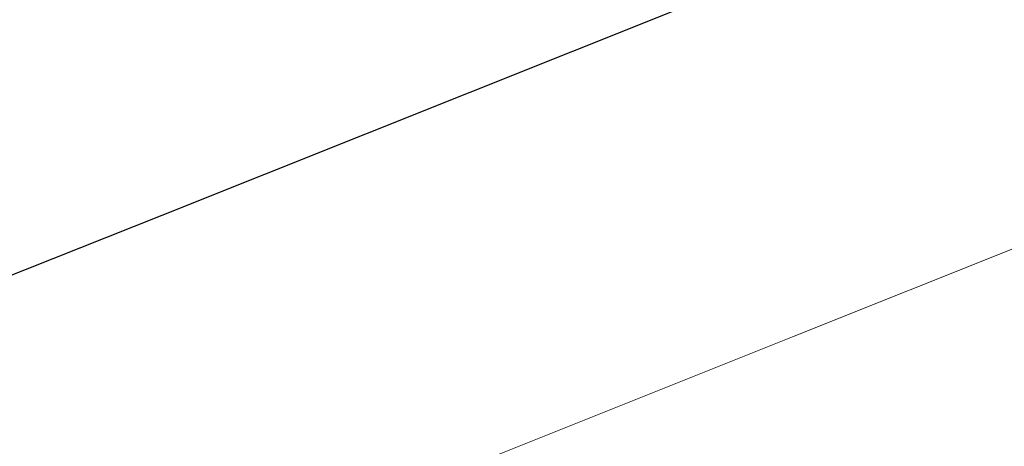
# Model space of a CAD drawing. Extents: x 1620613 to 1693141, y 557269 to 607790.
# Tile 78 of 256: x 1620782.1 to 1620784.97, y 607295.45 to 607296.69. Entities that reach past the tile are written whole.
import ezdxf

# ---------------------------------------------------------------- set-up
doc = ezdxf.new("R2010")
doc.units = 0
doc.header["$LTSCALE"] = 10
doc.header["$MEASUREMENT"] = 0
doc.linetypes.add('DGN Style 2', pattern=[7.346996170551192, 4.408197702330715, -2.938798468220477])
doc.linetypes.add('DGN Style 3', pattern=[10.28579463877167, 7.346996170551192, -2.938798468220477])
for name, color, linetype, lineweight in [('DT_X_Contour_Major', 132, 'DGN Style 3', 30), ('DT_X_Contour_Minor', 136, 'DGN Style 3', 0), ('SV_X_Top_of_Bank', 97, 'DGN Style 2', 0)]:
    doc.layers.add(name, color=color, linetype=linetype, lineweight=lineweight)

# ---------------------------------------------------------------- blocks, each defined once
blk = doc.blocks.new('*U1004')
at = {"layer": 'DT_X_Contour_Major', "elevation": 1.400041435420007, "flags": 128}
blk.add_lwpolyline([(-21.93976150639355, 52.43080084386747), (-24.55939365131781, 50.56623233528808), (-25.07324931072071, 50.20075540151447), (-25.49211679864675, 49.90342538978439), (-25.81599611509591, 49.67424229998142), (-26.04488725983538, 49.51320613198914), (-26.5286127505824, 49.17463891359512), (-26.86069815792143, 48.89643813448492), (-27.49416026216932, 48.31576121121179), (-28.42899906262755, 47.43260814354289), (-29.66521455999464, 46.24697893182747), (-33.36362481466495, 42.68199950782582), (-34.63789799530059, 41.43113654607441), (-35.6869098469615, 40.35228222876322), (-36.51066036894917, 39.44543655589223), (-37.10914956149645, 38.71059952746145), (-39.37648935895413, 35.68271356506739), (-39.14461140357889, 34.72440318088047), (-39.11748551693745, 34.53703988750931), (-39.13548412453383, 34.38565445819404), (-39.19860722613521, 34.270246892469), (-39.30685482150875, 34.19081719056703), (-39.65568106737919, 34.02697513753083), (-39.80547600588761, 33.95399467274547), (-39.99324113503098, 33.85793481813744), (-40.21897645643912, 33.73879557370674), (-40.48268196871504, 33.59657693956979), (-41.23652359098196, 33.18655472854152), (-41.48677899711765, 33.04911515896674), (-41.67216399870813, 32.94431310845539), (-41.79267859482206, 32.87214857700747), (-41.8483227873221, 32.83262156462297), (-41.91021342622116, 32.77073289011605), (-41.93535763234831, 32.74787348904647), (-41.9643722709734, 32.72571179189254), (-41.99725734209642, 32.704247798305), (-42.03401284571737, 32.68348150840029), (-42.13718809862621, 32.62903500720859), (-42.17056614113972, 32.6109156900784), (-42.19331882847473, 32.59739261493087), (-42.20544616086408, 32.58846578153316), (-42.20694813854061, 32.58413519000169), (-42.19678627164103, 32.57871526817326), (-42.24759114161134, 32.55830200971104), (-42.40762715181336, 32.50112717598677), (-42.67689430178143, 32.40719076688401), (-43.05539259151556, 32.27649278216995), (-44.2103628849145, 31.87894938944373), (-44.59880446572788, 31.7446870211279), (-44.89790148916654, 31.64005746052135), (-45.107653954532, 31.5650607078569), (-45.22806186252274, 31.51969676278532), (-45.43002354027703, 31.43823665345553), (-45.49723870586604, 31.41096942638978), (-45.5474129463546, 31.39026282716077), (-45.58054626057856, 31.37611685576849), (-45.59663864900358, 31.36853151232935), (-45.61683045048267, 31.35705143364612), (-45.64332445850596, 31.34364673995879), (-45.70766263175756, 31.31204271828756), (-45.80984497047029, 31.26223936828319), (-45.94987147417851, 31.1942366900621), (-46.37373437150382, 30.98863044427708), (-46.60722330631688, 30.88066116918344), (-46.98979293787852, 30.71095802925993), (-47.52144326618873, 30.47952102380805), (-48.2021742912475, 30.18635015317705), (-50.21623128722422, 29.32224934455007), (-51.00338110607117, 28.98437580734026), (-51.85428781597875, 28.61883080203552), (-52.76895141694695, 28.22561432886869), (-53.7473719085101, 27.80472638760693), (-56.44150240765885, 26.64546325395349), (-57.53962421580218, 26.16893911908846), (-58.81339176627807, 25.60881406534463), (-60.26280505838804, 24.96508809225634), (-61.88786409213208, 24.23776120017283), (-66.45554917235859, 22.18675492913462), (-68.09062899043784, 21.45315311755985), (-69.57010463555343, 20.7906023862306), (-70.89397610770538, 20.1991027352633), (-72.06224340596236, 19.67865416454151), (-74.97015063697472, 18.38552608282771), (-76.15826667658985, 17.85616739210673), (-77.54168437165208, 17.23793738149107), (-79.12040372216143, 16.53083605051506), (-80.89442472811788, 15.73486339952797), (-85.88554961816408, 13.49377457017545), (-87.62136641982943, 12.71386338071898), (-89.0854731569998, 12.05494643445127), (-90.27786982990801, 11.51702373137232), (-91.19855643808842, 11.10009527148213), (-93.29144064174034, 10.1496117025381), (-94.07535680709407, 9.793956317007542), (-94.85744215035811, 9.439852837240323), (-95.6376966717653, 9.08730126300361), (-96.4161203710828, 8.736301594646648), (-98.48947580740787, 7.802371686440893), (-99.23885750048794, 7.464915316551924), (-99.93198600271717, 7.152993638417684), (-100.5688613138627, 6.866606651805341), (-101.1494834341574, 6.605754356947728), (-102.6228048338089, 5.94419449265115), (-103.1514858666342, 5.705517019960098), (-103.6325379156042, 5.485654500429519), (-104.065960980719, 5.284606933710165), (-104.4517550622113, 5.102374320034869), (-105.4170339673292, 4.641507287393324), (-105.7694686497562, 4.47372590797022), (-106.1028135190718, 4.316032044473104), (-106.4170685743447, 4.168425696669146), (-106.7122338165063, 4.030906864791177), (-107.4738880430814, 3.677640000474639), (-107.7785452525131, 3.536887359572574), (-108.1212762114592, 3.379579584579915), (-108.502080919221, 3.205716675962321), (-108.9209593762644, 3.015298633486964), (-110.0887335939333, 2.485443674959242), (-110.4712485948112, 2.312849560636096), (-110.7429629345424, 2.192458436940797), (-110.9038766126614, 2.124270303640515), (-110.9539896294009, 2.108285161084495), (-110.9398901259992, 2.13526210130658), (-110.9489432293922, 2.137609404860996), (-110.9866771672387, 2.124418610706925), (-111.0530919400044, 2.095689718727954), (-111.1481875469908, 2.05142272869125), (-111.4400169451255, 1.912659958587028), (-111.5377982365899, 1.866876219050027), (-111.612270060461, 1.833597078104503), (-111.6634324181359, 1.812822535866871), (-111.6912853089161, 1.804552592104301), (-111.7344803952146, 1.799172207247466), (-111.762095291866, 1.790682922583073), (-111.8125436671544, 1.769250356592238), (-111.885825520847, 1.734874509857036), (-111.9819408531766, 1.687555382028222), (-112.2686930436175, 1.544113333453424), (-112.3985299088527, 1.479032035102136), (-112.5729763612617, 1.391369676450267), (-112.7920324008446, 1.281126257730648), (-113.0556980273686, 1.148301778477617), (-114.3902266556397, 0.4757650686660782), (-114.7635977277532, -0.3447833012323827), (-114.8748791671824, -0.5615521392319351), (-115.048707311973, -0.8601950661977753), (-115.2850821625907, -1.240712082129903), (-115.5840037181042, -1.703103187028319), (-116.4645234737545, -3.045311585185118), (-116.8413496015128, -3.571592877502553), (-117.3114381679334, -4.14378045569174), (-117.8747891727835, -4.761874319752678), (-118.5314026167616, -5.425874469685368), (-120.4067217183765, -7.257749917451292), (-121.1277644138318, -7.920910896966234), (-121.8844031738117, -8.536487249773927), (-122.6766379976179, -9.104478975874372), (-123.5044688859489, -9.624886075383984), (-125.7594793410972, -10.94919217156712), (-126.6775372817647, -11.49014861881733), (-127.7404532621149, -12.11978838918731), (-128.9482272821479, -12.83811148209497), (-130.3008593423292, -13.64511789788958), (-134.101022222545, -15.91537943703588), (-135.3573783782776, -16.66637514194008), (-136.276324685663, -17.21666610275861), (-136.8578611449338, -17.56625231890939), (-137.1019877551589, -17.71513379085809), (-137.5155896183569, -17.98126051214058), (-138.0021783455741, -18.29434967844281), (-139.7976898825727, -19.44964814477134), (-142.9226688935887, -21.46037510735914), (-144.2252609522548, -22.26990701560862), (-145.7893028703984, -23.19045751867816), (-147.6147946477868, -24.22202661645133), (-149.7017362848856, -25.36461430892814), (-155.6155137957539, -28.55953961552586), (-157.5561379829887, -29.60797401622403), (-158.9426774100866, -30.35708323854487), (-159.7751320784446, -30.80686728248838), (-160.0535019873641, -30.95732614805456), (-160.0570420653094, -30.95944955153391), (-160.0854222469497, -30.97484128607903), (-160.1679077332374, -31.01942393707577), (-160.3044985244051, -31.09319750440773), (-161.5113554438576, -31.74477505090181), (-161.6256752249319, -31.79949204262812), (-161.6474569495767, -31.80970840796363), (-161.6638079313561, -31.81690736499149), (-161.6747281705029, -31.82108891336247), (-161.6802176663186, -31.8222530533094), (-161.6876153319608, -31.82133421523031), (-161.9299380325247, -31.95611541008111), (-162.6513578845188, -32.3611481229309), (-163.8518748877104, -33.03643235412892), (-165.5314890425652, -33.98196810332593), (-170.6492563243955, -36.86373212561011), (-172.5723847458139, -37.9128201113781), (-174.5034445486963, -38.89876105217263), (-176.4424357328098, -39.82155494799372), (-178.3893582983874, -40.68120179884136), (-183.5917269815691, -42.88939734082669), (-185.3273554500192, -43.62527062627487), (-186.6324643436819, -44.17674382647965), (-187.5070536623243, -44.54381694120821), (-187.9511234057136, -44.72648997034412), (-188.5612832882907, -44.96775126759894), (-188.7629008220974, -45.04776677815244), (-188.9101335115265, -45.10686733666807), (-189.0029813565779, -45.1450529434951), (-189.0414443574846, -45.16232359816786), (-189.0714992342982, -45.18049207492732), (-189.63210551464, -45.52159093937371), (-190.315957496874, -45.93774475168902), (-191.2688420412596, -46.51763481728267), (-196.3433792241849, -49.60583971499), (-202.8910931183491, -52.39049943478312), (-204.1230099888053, -52.91439581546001), (-205.0125975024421, -53.29265936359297), (-205.5598556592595, -53.52529007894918), (-205.7647844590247, -53.61228796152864), (-205.9841149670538, -53.70441025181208), (-206.304465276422, -53.83896245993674), (-207.5183382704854, -54.3488083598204), (-209.6463221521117, -55.24259532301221), (-210.5580805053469, -55.61734610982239), (-211.697367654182, -56.07125824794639), (-213.0641835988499, -56.60433173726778), (-214.6585283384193, -57.21656657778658), (-219.2134860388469, -58.95474128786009), (-220.7191495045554, -59.52947263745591), (-221.8199216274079, -59.95003565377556), (-222.5158024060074, -60.21643033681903), (-222.806791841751, -60.32865668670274), (-223.0429085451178, -60.42236917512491), (-223.366670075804, -60.54776194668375), (-224.1608671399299, -60.85365589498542), (-225.4254997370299, -61.34005101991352), (-227.1605678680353, -62.00694732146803), (-232.4146635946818, -64.02600569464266), (-234.3447776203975, -64.77087480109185), (-236.194547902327, -65.49118834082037), (-237.9639744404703, -66.18694631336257), (-239.6530572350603, -66.85814871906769), (-244.0501530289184, -68.61528104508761), (-245.5468302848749, -69.21262640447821), (-246.7390402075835, -69.6868132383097), (-247.6267827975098, -70.03784154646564), (-248.2100580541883, -70.26571132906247), (-249.3595022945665, -70.70915271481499), (-249.8617549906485, -70.88904846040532), (-250.5064298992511, -71.09615465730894), (-251.2935270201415, -71.33047130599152), (-252.2230463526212, -71.59199840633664), (-254.8916608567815, -72.32568460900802), (-255.9925903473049, -72.5987218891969), (-257.2939179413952, -72.8675690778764), (-258.7956436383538, -73.13222617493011), (-260.4977674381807, -73.39269318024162), (-265.3039617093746, -74.08168507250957), (-266.1266109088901, -74.56554924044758), (-264.9899128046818, -75.5003978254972), (-261.8938673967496, -76.8862308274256), (-256.8384746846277, -78.72304824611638), (-240.7449643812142, -84.22254058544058), (-235.4237471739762, -86.00029451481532), (-231.5302282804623, -87.20893704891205), (-229.0644077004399, -87.84846818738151), (-228.0262854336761, -87.91888793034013), (-227.1615571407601, -87.34785871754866), (-226.6587336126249, -87.28293034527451), (-225.7988092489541, -87.5164171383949), (-224.581784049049, -88.04831909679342), (-223.0076580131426, -88.87863622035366), (-218.3338541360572, -91.49070210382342), (-216.7270128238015, -92.33611458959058), (-215.4118417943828, -92.91330263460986), (-214.3883410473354, -93.22226623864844), (-213.6565105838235, -93.26300540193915), (-212.0938563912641, -93.0140105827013), (-211.4662516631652, -92.86694058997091), (-210.755428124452, -92.61247672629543), (-209.9613857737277, -92.25061899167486), (-209.0841246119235, -91.78136738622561), (-206.6338030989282, -90.38683794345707), (-205.8058606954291, -89.91874913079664), (-205.159774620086, -89.56037977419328), (-204.6955448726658, -89.31172987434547), (-204.4131714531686, -89.17279943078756), (-203.9026507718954, -88.9486108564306), (-203.5535843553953, -88.8066317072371), (-202.8892756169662, -88.54883569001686), (-201.9097245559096, -88.17522280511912), (-200.6149311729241, -87.68579305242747), (-196.7418257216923, -86.22622455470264), (-195.355017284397, -85.68387052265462), (-194.0994210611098, -85.15148479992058), (-192.9750370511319, -84.62906738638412), (-191.9818652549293, -84.11661828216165), (-189.5083567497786, -82.76337841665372), (-188.5476012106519, -82.26692584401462), (-187.5204659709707, -81.79249802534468), (-186.4269510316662, -81.34009496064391), (-185.2670563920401, -80.90971665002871), (-182.085497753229, -79.79140749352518), (-181.0110235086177, -79.41236451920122), (-180.1737697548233, -79.11396746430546), (-179.5737364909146, -78.89621632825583), (-179.21092371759, -78.759111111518), (-178.5597169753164, -78.50102509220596), (-178.274725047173, -78.3896349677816), (-177.9081543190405, -78.24902910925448), (-177.4600047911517, -78.07920751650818), (-176.9302764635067, -77.88017018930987), (-175.408895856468, -77.31044967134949), (-174.5538751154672, -76.98286888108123), (-173.1298483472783, -76.42741689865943), (-171.1368155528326, -75.64409372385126), (-168.5747767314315, -74.63289935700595), (-160.9839985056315, -71.63255278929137), (-158.4766794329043, -70.64185147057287), (-156.6478058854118, -69.92000744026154), (-155.4973778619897, -69.46702069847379), (-155.0253953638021, -69.28289124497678), (-154.6713694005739, -69.15035575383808), (-154.5121142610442, -69.0797579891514), (-154.2998683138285, -68.96736631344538), (-154.0346315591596, -68.81318072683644), (-153.7164039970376, -68.61720122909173), (-152.7971427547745, -68.0388640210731), (-152.4399201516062, -67.82467224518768), (-152.0576982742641, -67.61584982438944), (-151.6504771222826, -67.41239675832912), (-151.2182566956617, -67.21431304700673), (-150.0323365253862, -66.69324895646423), (-149.3015528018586, -66.38509097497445), (-147.9986417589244, -65.85141509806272), (-146.1236033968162, -65.09222132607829), (-143.6764377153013, -64.10750965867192), (-136.3878261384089, -61.18092135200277), (-133.9313332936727, -60.20287306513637), (-132.028313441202, -59.46366943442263), (-130.6787665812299, -58.96331045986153), (-129.8826927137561, -58.70179614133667), (-128.497793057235, -58.32288416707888), (-128.0267585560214, -58.18077637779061), (-127.6523297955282, -58.03863699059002), (-127.3745067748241, -57.89646600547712), (-127.1932894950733, -57.75426342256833), (-126.5730222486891, -57.09057764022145), (-125.4518074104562, -56.28434362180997), (-125.2397673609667, -56.13298969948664), (-125.0841678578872, -56.02445679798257), (-124.9850089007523, -55.95874491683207), (-124.9422904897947, -55.93585405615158), (-124.9036287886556, -55.93190645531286), (-124.8623317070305, -55.92013990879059), (-124.7674367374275, -55.88780096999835), (-124.6189438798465, -55.83488963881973), (-124.4168531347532, -55.76140591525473), (-123.8064806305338, -55.53801946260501), (-123.6182173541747, -55.46776073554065), (-123.5112069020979, -55.42452439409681), (-123.4854492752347, -55.40831043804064), (-123.5409444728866, -55.41911886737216), (-123.7972687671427, -55.48397119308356), (-123.8427438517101, -55.48782075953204), (-123.786925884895, -55.45073021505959), (-123.6298148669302, -55.37269955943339), (-123.3714107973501, -55.25372879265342), (-122.5472758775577, -54.88188659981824), (-122.2488896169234, -54.74987128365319), (-121.971832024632, -54.6327069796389), (-121.7161031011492, -54.53039368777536), (-121.4817028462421, -54.44293140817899), (-120.8850737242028, -54.22950001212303), (-120.6556228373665, -54.14126993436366), (-120.414742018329, -54.03665324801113), (-120.1624312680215, -53.91564995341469), (-119.8986905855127, -53.77826005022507), (-119.1801421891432, -53.3900381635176), (-118.9409370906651, -53.26113986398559), (-118.7622330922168, -53.16561138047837), (-118.6440301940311, -53.10345271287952), (-118.5863283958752, -53.07466386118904), (-118.5131250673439, -53.04238667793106), (-118.4701447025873, -53.02354976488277), (-118.3961061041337, -52.99124691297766), (-118.2910092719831, -52.94547812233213), (-117.7503630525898, -52.71032952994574), (-117.6174472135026, -52.65230406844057), (-117.522068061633, -52.61016308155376), (-117.4642255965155, -52.58390656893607), (-117.4439198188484, -52.57353453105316), (-117.4398199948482, -52.56705506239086), (-117.3827222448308, -52.54133328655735), (-117.2145038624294, -52.46902756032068), (-116.9351648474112, -52.35013788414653), (-116.5447051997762, -52.18466425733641), (-115.3553186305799, -51.68128931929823), (-114.8990938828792, -51.48572081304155), (-114.4224595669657, -51.27654649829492), (-113.9254156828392, -51.0537663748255), (-113.4079622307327, -50.81738044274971), (-112.0008735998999, -50.16887687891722), (-111.4547230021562, -49.91842484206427), (-110.8715876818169, -49.65344640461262), (-110.2514676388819, -49.37394156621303), (-109.5943628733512, -49.07991032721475), (-107.7927705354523, -48.27645848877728), (-107.090655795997, -47.96398079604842), (-106.3355058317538, -47.62913659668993), (-105.5273206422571, -47.27192589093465), (-104.6661002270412, -46.89234867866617), (-102.2987988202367, -45.85032077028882), (-101.2714422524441, -45.39665554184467), (-99.96484860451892, -44.81718078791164), (-98.37901787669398, -44.11189650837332), (-96.51395006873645, -43.28080270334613), (-91.16811980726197, -40.89680652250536), (-89.26102584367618, -40.0453804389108), (-87.54911664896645, -39.27909932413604), (-86.0323922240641, -38.59796317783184), (-84.71085256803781, -38.00197200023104), (-81.44699317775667, -36.52618881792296), (-80.293932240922, -36.00492454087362), (-79.28264397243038, -35.54796909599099), (-78.41312837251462, -35.1553224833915), (-77.68538544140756, -34.82698470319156), (-75.93376785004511, -34.03716239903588), (-75.10988197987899, -33.6668916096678), (-73.95193756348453, -33.14844596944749), (-72.45993460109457, -32.48182547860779), (-70.63387309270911, -31.66703013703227), (-65.31896434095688, -29.29667609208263), (-63.50355186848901, -28.48642948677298), (-62.04349601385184, -27.83345520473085), (-60.93879677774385, -27.33775324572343), (-60.18945415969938, -26.99932360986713), (-58.66501600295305, -26.30654101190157), (-58.14795203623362, -26.07113343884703), (-57.74008875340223, -25.88449766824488), (-57.44142615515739, -25.74663369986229), (-57.25196424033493, -25.65754153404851), (-56.89233338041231, -25.48499149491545), (-56.73431448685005, -25.40837477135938), (-56.52998095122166, -25.30793713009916), (-56.27933277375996, -25.18367857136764), (-55.98236995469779, -25.03559909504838), (-55.12871624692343, -24.60895926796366), (-54.8021015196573, -24.44762802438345), (-54.46249761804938, -24.28361416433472), (-54.10990454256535, -24.11691768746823), (-53.74432229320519, -23.94753859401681), (-52.75211739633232, -23.49228418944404), (-52.42637755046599, -23.34355442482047), (-52.19331168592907, -23.2388059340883), (-52.05291980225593, -23.17803871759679), (-52.00520189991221, -23.1612527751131), (-52.00151946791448, -23.17513196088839), (-51.98305213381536, -23.17130073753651), (-51.93041195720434, -23.14939767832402), (-51.84359893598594, -23.10942278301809), (-51.7226130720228, -23.05137605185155), (-51.35442030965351, -22.87248898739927), (-51.18149440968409, -22.78856505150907), (-50.93886128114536, -22.67095854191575), (-50.62652092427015, -22.51966945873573), (-50.24447333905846, -22.3346978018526), (-49.13273680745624, -21.79652995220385), (-48.77037147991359, -21.6214448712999), (-48.51707789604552, -21.49981551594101), (-48.37285605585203, -21.43164188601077), (-48.33770595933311, -21.41692398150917), (-48.38940136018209, -21.44895053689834), (-48.3976456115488, -21.45544617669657), (-48.38360681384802, -21.4509131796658), (-48.34728496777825, -21.43535154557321), (-48.28868007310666, -21.40876127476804), (-48.10268962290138, -21.32314903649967), (-48.03213329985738, -21.30118519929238), (-47.95995716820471, -21.29950286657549), (-47.88616122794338, -21.31810203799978), (-47.81074547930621, -21.35698271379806), (-47.45502576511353, -21.58574937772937), (-45.55152152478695, -20.24910547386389), (-45.08505867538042, -19.82915585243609), (-44.50145765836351, -19.14215437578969), (-43.80071847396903, -18.18810104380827), (-42.98284112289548, -16.96699585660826), (-40.64565062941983, -13.35464621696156), (-39.77070517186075, -12.12359074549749), (-38.89876166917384, -11.13968656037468), (-38.02982012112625, -10.40293366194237), (-37.16388052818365, -9.913332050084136), (-34.85871088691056, -8.937262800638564), (-34.08547835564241, -8.609855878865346), (-32.86025377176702, -8.091063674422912), (-32.50081392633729, -7.93886742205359), (-32.09393456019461, -7.67333186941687), (-31.14287634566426, -6.990872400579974), (-29.6476392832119, -5.891489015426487), (-27.60822337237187, -4.375181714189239), (-21.44420914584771, 0.2242029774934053), (-19.34036521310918, 1.7820458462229), (-17.65184408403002, 3.006035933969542), (-16.37864575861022, 3.896173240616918), (-15.52077023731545, 4.452457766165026), (-13.78686591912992, 5.490746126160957), (-13.19183777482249, 5.851244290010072), (-12.70718158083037, 6.154022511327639), (-12.33289733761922, 6.399080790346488), (-12.06898504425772, 6.586419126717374), (-11.51238152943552, 7.009028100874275), (-11.05634449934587, 7.306734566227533), (-10.10568604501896, 7.882897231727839), (-8.660406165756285, 8.737516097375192), (-6.720504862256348, 9.870591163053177), (-0.887939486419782, 13.26339960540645), (1.074877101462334, 14.40601187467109), (2.588902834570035, 15.28924235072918), (3.654137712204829, 15.91309103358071), (4.270581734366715, 16.27755792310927), (5.316044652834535, 16.90362723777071), (5.960527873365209, 17.29922631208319), (7.109880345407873, 18.01647154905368), (8.76410206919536, 19.05536294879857), (10.9231930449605, 20.41590051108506), (22.17697918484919, 27.51558351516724), (22.45916810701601, 27.57716344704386), (22.5727155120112, 27.45159017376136), (22.79241961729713, 27.04847895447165), (23.11828042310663, 26.36782978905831), (23.55029792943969, 25.40964267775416), (25.8140785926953, 20.2905142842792)], dxfattribs=at)
at = {"layer": 'DT_X_Contour_Minor', "transparency": 33554559, "elevation": 1.00004144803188, "flags": 128}
blk.add_lwpolyline([(-19.69856338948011, 52.66703538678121), (-22.97917621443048, 50.33200244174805), (-23.62268697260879, 49.87430905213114), (-24.14724232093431, 49.50195728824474), (-24.55284226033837, 49.21494715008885), (-24.83948679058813, 49.01327863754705), (-25.44526499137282, 48.58928477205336), (-25.8611415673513, 48.24088889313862), (-26.65443764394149, 47.51369665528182), (-27.82515322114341, 46.40770805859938), (-29.37328829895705, 44.92292310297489), (-34.00487450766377, 40.45843474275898), (-35.55615833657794, 38.95139871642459), (-36.73632016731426, 37.77865690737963), (-37.54535999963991, 36.94020931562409), (-37.98327783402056, 36.43605594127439), (-39.16094306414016, 34.86336003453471), (-39.04050473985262, 34.36560984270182), (-39.02641544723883, 34.2682926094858), (-39.03576399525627, 34.18966242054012), (-39.06855038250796, 34.12971927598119), (-39.12477461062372, 34.0884631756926), (-39.30595633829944, 34.00336296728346), (-39.40387001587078, 33.95451880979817), (-39.56172475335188, 33.87181149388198), (-39.77952055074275, 33.75524101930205), (-40.05725740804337, 33.6048073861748), (-41.49322521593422, 32.82376972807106), (-41.86682246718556, 32.51977822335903), (-41.94894109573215, 32.46183777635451), (-42.03518387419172, 32.41829850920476), (-42.12555080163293, 32.3891604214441), (-42.22004187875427, 32.37442351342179), (-42.67062325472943, 32.33925402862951), (-44.52491818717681, 31.70100150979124), (-44.87782919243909, 31.57921938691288), (-45.14186437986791, 31.48740981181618), (-45.31702374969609, 31.42557278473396), (-45.40330730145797, 31.39370830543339), (-45.51489568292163, 31.34869975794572), (-45.55203357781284, 31.33363400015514), (-45.57975597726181, 31.3221931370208), (-45.59806288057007, 31.31437716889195), (-45.60695428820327, 31.31018609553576), (-45.61811071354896, 31.30384309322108), (-45.63274925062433, 31.29643669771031), (-45.6682975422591, 31.2789747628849), (-45.72475558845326, 31.25145728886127), (-45.80212338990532, 31.21388427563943), (-46.03631719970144, 31.10028218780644), (-46.21665420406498, 31.01860475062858), (-46.58201985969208, 30.85877400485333), (-47.13241416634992, 30.62078995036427), (-47.86783712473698, 30.30465258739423), (-50.07566988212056, 29.35741520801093), (-50.93855268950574, 28.98703429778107), (-51.87132654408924, 28.58631960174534), (-52.87399144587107, 28.15527112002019), (-53.94654739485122, 27.69388885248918), (-56.89988465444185, 26.42309109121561), (-58.06257946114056, 25.91916534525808), (-59.33566093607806, 25.36048642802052), (-60.71912907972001, 24.74705433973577), (-62.21298389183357, 24.07886908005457), (-66.34377894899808, 22.22403749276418), (-67.84851839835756, 21.54901817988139), (-69.2646404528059, 20.915083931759), (-70.59214511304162, 20.32223474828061), (-71.83103237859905, 19.77047062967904), (-75.01657522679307, 18.35387973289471), (-76.27740395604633, 17.79226561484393), (-77.67073300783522, 17.16986643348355), (-79.19656238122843, 16.48668218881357), (-80.85489207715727, 15.74271288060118), (-85.45377169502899, 13.67774797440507), (-87.07017853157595, 12.95140588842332), (-88.4702393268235, 12.32110330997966), (-89.65395408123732, 11.78684023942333), (-90.62132279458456, 11.34861667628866), (-92.9125113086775, 10.30807318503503), (-93.7707048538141, 9.91871885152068), (-94.62689410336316, 9.531063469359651), (-95.48107905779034, 9.145107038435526), (-96.33325971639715, 8.76084955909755), (-98.60306907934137, 7.738428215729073), (-99.40987567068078, 7.375095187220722), (-100.1279384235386, 7.051912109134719), (-100.7572573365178, 6.768878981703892), (-101.2978324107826, 6.525995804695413), (-102.6210408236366, 5.93184059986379), (-103.1047424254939, 5.713238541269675), (-103.5634409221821, 5.503048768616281), (-103.9971363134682, 5.301271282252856), (-104.4058285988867, 5.107906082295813), (-105.4623372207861, 4.603481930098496), (-105.8398135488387, 4.423677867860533), (-106.1798610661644, 4.26258379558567), (-106.4824797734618, 4.120199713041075), (-106.747669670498, 3.996525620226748), (-107.4049376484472, 3.691674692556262), (-107.6804949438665, 3.564470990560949), (-108.0142158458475, 3.411498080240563), (-108.406100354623, 3.232755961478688), (-108.8561484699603, 3.028244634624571), (-110.1338282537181, 2.448522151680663), (-110.552566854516, 2.259257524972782), (-110.8505228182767, 2.126255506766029), (-111.0276961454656, 2.049516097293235), (-111.08408683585, 2.029039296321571), (-111.0734184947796, 2.049451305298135), (-111.080268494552, 2.051227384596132), (-111.1088197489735, 2.041246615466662), (-111.1590722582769, 2.01950899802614), (-111.2310260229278, 1.986014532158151), (-111.4518377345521, 1.881020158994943), (-111.5258236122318, 1.846378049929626), (-111.582172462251, 1.821197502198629), (-111.6208842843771, 1.805478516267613), (-111.6419590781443, 1.799221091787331), (-111.6746424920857, 1.795150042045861), (-111.6955372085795, 1.788726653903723), (-111.7337087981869, 1.772509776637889), (-111.7891572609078, 1.746499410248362), (-111.8618825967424, 1.710695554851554), (-112.0788526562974, 1.602160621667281), (-112.1770932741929, 1.55291708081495), (-112.3090875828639, 1.486587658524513), (-112.4748355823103, 1.403172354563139), (-112.6743372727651, 1.302671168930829), (-113.6841037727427, 0.7937985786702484), (-115.0783100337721, -2.270214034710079), (-115.3522554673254, -2.863819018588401), (-115.5765747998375, -3.331485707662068), (-115.7512680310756, -3.67321410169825), (-115.8763351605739, -3.88900420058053), (-116.1436793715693, -4.296526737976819), (-116.3361288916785, -4.53254616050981), (-116.712969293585, -4.934962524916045), (-117.2742005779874, -5.503775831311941), (-118.0198227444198, -6.238986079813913), (-120.2540030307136, -8.421409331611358), (-121.0628229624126, -9.181990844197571), (-121.8136475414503, -9.82691794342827), (-122.5064767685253, -10.35619062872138), (-123.1413106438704, -10.76980890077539), (-124.7568738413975, -11.71858507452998), (-125.4910743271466, -12.1518302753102), (-126.4820033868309, -12.73998374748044), (-127.7296610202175, -13.48304549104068), (-129.2340472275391, -14.38101550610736), (-133.5880485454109, -16.98214657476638), (-135.0237390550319, -17.84016853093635), (-136.0653095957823, -18.46338609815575), (-136.7127601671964, -18.85179927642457), (-136.9660907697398, -19.0054080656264), (-137.1161457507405, -19.10195898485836), (-137.6377050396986, -19.43754950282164), (-141.3087850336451, -21.79965801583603), (-142.3010540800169, -22.41467155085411), (-143.5292477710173, -23.13458965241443), (-144.9933661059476, -23.95941232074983), (-146.6934090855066, -24.88913955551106), (-155.1774338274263, -29.47264397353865), (-158.1466348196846, -30.92030429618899), (-158.713309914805, -31.19579288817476), (-159.1408204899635, -31.40183281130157), (-159.4291665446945, -31.53842406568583), (-159.5783480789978, -31.60556665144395), (-159.7906128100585, -31.69201532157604), (-159.8883121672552, -31.73380688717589), (-160.0222116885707, -31.79434508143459), (-160.1923113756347, -31.87362990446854), (-160.3986112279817, -31.97166135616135), (-160.9970110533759, -32.25807406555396), (-161.2066706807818, -32.35040008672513), (-161.3868496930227, -32.41256861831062), (-161.5375480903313, -32.44457966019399), (-161.6587658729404, -32.44643321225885), (-161.9427058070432, -32.41116603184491), (-162.2622683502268, -32.52707462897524), (-163.0080010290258, -32.90125080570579), (-164.1799038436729, -33.53369456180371), (-165.7779767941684, -34.42440589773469), (-170.6077315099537, -37.14399289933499), (-172.4226320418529, -38.13404136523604), (-174.2450176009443, -39.06449651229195), (-176.0748881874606, -39.93535834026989), (-177.9122438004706, -40.74662684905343), (-182.8218388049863, -42.83055178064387), (-184.4818742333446, -43.53374406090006), (-185.779784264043, -44.08037720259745), (-186.7155688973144, -44.47045120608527), (-187.2892281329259, -44.70396607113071), (-188.3361522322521, -45.11792686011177), (-188.6820914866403, -45.25521901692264), (-188.9347161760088, -45.35662489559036), (-189.0940263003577, -45.42214449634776), (-189.1600218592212, -45.451777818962), (-189.2115905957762, -45.4829516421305), (-189.4617345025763, -45.63511273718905), (-190.1734896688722, -46.0682156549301), (-191.3468560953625, -46.78226039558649), (-201.688822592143, -53.07604850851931), (-205.38679917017, -54.64874049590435), (-205.8096564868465, -54.82854462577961), (-206.0697906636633, -54.93912351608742), (-206.167201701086, -54.98047716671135), (-206.2714584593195, -55.02426665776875), (-208.0122552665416, -55.75542891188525), (-208.5894353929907, -55.98843138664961), (-209.5623374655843, -56.36879869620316), (-210.9309614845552, -56.89653084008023), (-212.695307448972, -57.57162781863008), (-217.9278592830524, -59.56837287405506), (-219.6532586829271, -60.22691584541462), (-220.9050430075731, -60.70498596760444), (-221.6832122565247, -61.00258324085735), (-221.9877664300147, -61.11970766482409), (-222.1684241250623, -61.19140899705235), (-222.5113793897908, -61.32394815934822), (-223.404751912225, -61.66778964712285), (-224.8485416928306, -62.22293346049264), (-226.8427487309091, -62.98937959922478), (-232.8945238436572, -65.31497240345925), (-235.0483319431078, -66.14522009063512), (-236.9709249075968, -66.89176854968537), (-238.6623027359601, -67.5546177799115), (-240.1224654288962, -68.13376778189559), (-243.7079457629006, -69.56656881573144), (-244.9504880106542, -70.0621904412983), (-245.9890045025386, -70.47445454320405), (-246.8234952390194, -70.80336112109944), (-247.453960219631, -71.0489101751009), (-248.8631658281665, -71.59256428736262), (-249.4288484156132, -71.79934764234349), (-250.068991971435, -72.0119571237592), (-250.7835964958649, -72.23039273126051), (-251.57266198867, -72.45465446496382), (-253.7761179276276, -73.0604539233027), (-254.6851475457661, -73.28589885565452), (-255.7596444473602, -73.50788405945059), (-256.9996086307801, -73.72640953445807), (-258.4050400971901, -73.94147528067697), (-262.3734803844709, -74.51037096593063), (-263.0527359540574, -74.90989415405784), (-262.1141724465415, -75.68179195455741), (-259.5577898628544, -76.8260643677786), (-255.3835882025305, -78.34271139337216), (-242.0952916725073, -82.8836029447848), (-237.6840457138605, -84.33988916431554), (-234.4165302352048, -85.3030791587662), (-232.2927452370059, -85.77317292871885), (-231.3126907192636, -85.75017047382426), (-230.2241859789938, -85.03136896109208), (-229.5912405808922, -84.9496382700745), (-228.508782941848, -85.24354733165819), (-226.9768130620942, -85.91309614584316), (-224.995330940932, -86.95828471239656), (-219.112028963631, -90.24630722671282), (-217.1124980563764, -91.31418354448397), (-215.5263818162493, -92.05179561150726), (-214.3536802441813, -92.45914342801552), (-213.5943933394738, -92.53622699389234), (-212.1208478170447, -92.30143083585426), (-211.5290315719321, -92.16274735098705), (-210.858741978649, -91.92279401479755), (-210.1099790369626, -91.58157082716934), (-209.28274274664, -91.13907778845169), (-206.9721481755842, -89.82406988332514), (-206.1693524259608, -89.3729833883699), (-205.4939111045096, -89.0059798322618), (-204.9458242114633, -88.72305921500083), (-204.5250917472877, -88.52422153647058), (-203.5729444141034, -88.10609831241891), (-203.0896583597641, -87.90451251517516), (-202.3539106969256, -87.61334754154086), (-201.3657014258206, -87.2326033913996), (-200.1250305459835, -86.76228006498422), (-196.4799593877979, -85.38864562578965), (-195.1748011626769, -84.87822341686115), (-193.9931298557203, -84.3771826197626), (-192.9349454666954, -83.88552323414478), (-192.0002479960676, -83.40324526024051), (-189.6723706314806, -82.12967921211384), (-188.7681808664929, -81.66245595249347), (-187.8015195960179, -81.21596070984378), (-186.7723868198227, -80.79019348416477), (-185.6807825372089, -80.38515427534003), (-182.6865424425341, -79.33268707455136), (-181.6753293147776, -78.97596076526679), (-180.8873700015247, -78.69513223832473), (-180.3226645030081, -78.49020149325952), (-179.9812128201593, -78.36116853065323), (-179.3683467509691, -78.11827767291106), (-179.0742228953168, -78.00374266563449), (-178.6515008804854, -77.84230578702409), (-178.1001807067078, -77.63396703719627), (-177.4202623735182, -77.37872641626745), (-175.4356826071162, -76.63554893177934), (-174.4497595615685, -76.25938664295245), (-172.9804252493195, -75.68828288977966), (-171.0276796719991, -74.92223767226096), (-168.5915228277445, -73.96125099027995), (-161.4505562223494, -71.13869788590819), (-159.0869534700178, -70.20488320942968), (-157.3518701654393, -69.52035400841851), (-156.2453063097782, -69.08511028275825), (-155.7672619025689, -68.89915203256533), (-155.3305027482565, -68.73564399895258), (-155.1340308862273, -68.64854807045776), (-154.8721846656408, -68.50989130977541), (-154.5449640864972, -68.31967371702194), (-154.1523691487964, -68.07789529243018), (-153.0182835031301, -67.36440505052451), (-152.5775806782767, -67.10015827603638), (-152.1060364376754, -66.84253563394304), (-151.6036507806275, -66.5915371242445), (-151.0704237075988, -66.34716274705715), (-149.6073629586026, -65.7043299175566), (-148.8065406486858, -65.3646077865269), (-147.5013692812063, -64.82756601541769), (-145.6918488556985, -64.09320460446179), (-143.3779793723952, -63.16152355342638), (-136.5351953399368, -60.41394789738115), (-134.2126801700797, -59.4912702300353), (-132.377222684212, -58.78391897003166), (-131.0288228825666, -58.29189411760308), (-130.1674807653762, -58.01519567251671), (-128.5199786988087, -57.56443502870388), (-127.9697858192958, -57.40625049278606), (-127.5548337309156, -57.26976736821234), (-127.275122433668, -57.15498565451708), (-127.1306519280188, -57.06190535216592), (-126.7720180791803, -56.67816723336), (-126.1237401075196, -56.21200879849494), (-125.9842667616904, -56.12277422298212), (-125.843680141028, -56.05485268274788), (-125.7019802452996, -56.00824417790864), (-125.5591670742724, -55.98294870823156), (-125.1768475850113, -55.94391150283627), (-125.0332902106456, -55.9244748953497), (-124.8893577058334, -55.89544297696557), (-124.7450500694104, -55.85681574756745), (-124.6003673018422, -55.80859320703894), (-124.2140464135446, -55.66720601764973), (-124.0948896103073, -55.62273741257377), (-124.0271598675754, -55.59537198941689), (-124.0108571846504, -55.58510974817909), (-124.0459815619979, -55.59195068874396), (-124.2082159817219, -55.63299743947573), (-124.2072954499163, -55.62203224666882), (-124.0828580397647, -55.5583516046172), (-123.8349037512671, -55.44195551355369), (-123.4634325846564, -55.27284397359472), (-122.3081536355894, -54.75159260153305), (-121.9045513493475, -54.57178320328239), (-121.5602037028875, -54.42329353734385), (-121.2751106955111, -54.30612360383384), (-121.0492723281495, -54.22027340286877), (-120.5260428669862, -54.03309917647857), (-120.3248199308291, -53.95572350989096), (-120.1135732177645, -53.86397717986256), (-119.8923027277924, -53.75786018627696), (-119.6610084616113, -53.63737252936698), (-119.0308587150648, -53.29691122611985), (-118.8210815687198, -53.18387050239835), (-118.6643624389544, -53.10009430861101), (-118.5607013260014, -53.04558264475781), (-118.5100982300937, -53.02033551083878), (-118.445900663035, -52.99202919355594), (-118.4082079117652, -52.9755096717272), (-118.3432778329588, -52.94718084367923), (-118.2511104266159, -52.90704270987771), (-117.7769766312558, -52.70082302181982), (-117.6604126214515, -52.64993608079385), (-117.5767673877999, -52.61297944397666), (-117.5260409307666, -52.58995311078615), (-117.5082332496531, -52.58085708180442), (-117.5046378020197, -52.57517474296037), (-117.4425207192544, -52.54752018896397), (-117.2588660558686, -52.46881828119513), (-116.9536738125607, -52.33906901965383), (-116.5269439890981, -52.15827240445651), (-115.2269476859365, -51.60808495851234), (-114.7389264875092, -51.39922886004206), (-114.2498601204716, -51.18530114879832), (-113.759748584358, -50.96630182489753), (-113.2685918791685, -50.74223088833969), (-111.95744710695, -50.13794624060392), (-111.4485363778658, -49.90457154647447), (-110.9051627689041, -49.65766094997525), (-110.327326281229, -49.39721445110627), (-109.7150269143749, -49.12323204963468), (-108.0362780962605, -48.37456444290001), (-107.3639307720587, -48.07542310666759), (-106.6059504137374, -47.73949980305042), (-105.7623370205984, -47.3667945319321), (-104.833090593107, -46.95730729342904), (-102.2409227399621, -45.8162987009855), (-101.1565342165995, -45.33762621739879), (-99.84749453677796, -44.75736521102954), (-98.31380370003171, -44.07551568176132), (-96.55546170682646, -43.29207762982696), (-91.56701484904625, -41.06745812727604), (-89.76278223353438, -40.26181413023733), (-88.09141953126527, -39.51334676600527), (-86.5529267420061, -38.82205603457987), (-85.14730386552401, -38.18794193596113), (-81.57613607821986, -36.57320651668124), (-80.31450878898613, -36.00286264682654), (-79.20800276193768, -35.5028826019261), (-78.25661799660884, -35.07326638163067), (-77.46035449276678, -34.7140139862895), (-75.54381349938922, -33.84982603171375), (-74.6826008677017, -33.4626414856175), (-73.53636871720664, -32.9492288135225), (-72.10511704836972, -32.3095880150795), (-70.38884586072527, -31.54371909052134), (-65.43209666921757, -29.33309779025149), (-63.72753570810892, -28.57223248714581), (-62.33141471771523, -27.94760255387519), (-61.24373369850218, -27.45920798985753), (-60.4644926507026, -27.1070487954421), (-58.797769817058, -26.34960476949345), (-58.23244526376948, -26.09222523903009), (-57.78651372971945, -25.88816966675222), (-57.45997521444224, -25.73743805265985), (-57.25282971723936, -25.64003039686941), (-56.85963241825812, -25.45137525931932), (-56.69481242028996, -25.37157956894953), (-56.49525040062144, -25.27368385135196), (-56.26094635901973, -25.15768810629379), (-55.99190029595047, -25.02359233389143), (-55.22812143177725, -24.64187023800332), (-54.92668235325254, -24.49329798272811), (-54.59519926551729, -24.3338727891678), (-54.23367216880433, -24.16359465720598), (-53.84210106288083, -23.98246358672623), (-52.75785276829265, -23.48497681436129), (-52.40194051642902, -23.32227899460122), (-52.14738998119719, -23.20730061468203), (-51.99420116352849, -23.14004167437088), (-51.94237406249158, -23.12050217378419), (-51.93931741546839, -23.13202275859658), (-51.92398838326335, -23.12884260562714), (-51.8802937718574, -23.11066170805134), (-51.8082335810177, -23.07748006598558), (-51.70780781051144, -23.02929767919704), (-51.40218498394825, -22.88081032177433), (-51.2431828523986, -22.80366298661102), (-50.99539357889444, -22.68358649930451), (-50.65881716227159, -22.5205808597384), (-48.98076792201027, -21.70824775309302), (-48.57046440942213, -21.50972802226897), (-48.27906813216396, -21.36896756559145), (-48.10657908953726, -21.28596638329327), (-48.0529972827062, -21.26072447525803), (-48.06865544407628, -21.27042508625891), (-48.07115256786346, -21.27239256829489), (-48.06690031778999, -21.27101955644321), (-48.05589869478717, -21.26630605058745), (-48.03814769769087, -21.25825205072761), (-47.9818125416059, -21.2323207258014), (-47.96044154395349, -21.22566803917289), (-47.93857991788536, -21.22515847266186), (-47.91622766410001, -21.23079202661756), (-47.89338478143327, -21.24256870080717), (-47.78563986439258, -21.31186046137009), (-47.20908225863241, -20.90700073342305), (-46.97236126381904, -20.63230061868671), (-46.50929439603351, -19.98171158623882), (-45.81988165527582, -18.95523363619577), (-44.90412304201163, -17.55286676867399), (-42.16030557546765, -13.31203656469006), (-41.1331361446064, -11.86680070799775), (-40.10949095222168, -10.71171579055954), (-39.08936999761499, -9.846781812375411), (-38.07277328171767, -9.271998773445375), (-33.76517537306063, -7.448048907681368), (-33.0203968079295, -7.132690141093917), (-32.59842122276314, -6.954014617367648), (-32.18856481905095, -6.692880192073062), (-31.27547729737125, -6.043483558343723), (-29.85915865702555, -5.005824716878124), (-27.93960889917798, -3.579903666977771), (-22.1498347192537, 0.740235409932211), (-20.14911241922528, 2.218233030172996), (-18.4892761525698, 3.412121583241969), (-17.17032592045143, 4.321901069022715), (-16.19226172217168, 4.947571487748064), (-14.03860523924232, 6.237213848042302), (-13.30746693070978, 6.678956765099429), (-12.7292943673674, 7.036953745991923), (-12.30408755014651, 7.311204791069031), (-12.03184647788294, 7.501709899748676), (-11.50982461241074, 7.898062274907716), (-11.08212105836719, 8.177272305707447), (-10.19052679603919, 8.71763811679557), (-8.835041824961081, 9.519159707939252), (-7.015666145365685, 10.5818370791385), (-1.545476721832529, 13.76385110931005), (0.3151866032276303, 14.84732790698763), (1.794534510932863, 15.71124777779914), (2.892567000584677, 16.35561072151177), (3.609284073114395, 16.78041673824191), (5.012109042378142, 17.62049021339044), (5.76226761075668, 18.07900135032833), (6.960624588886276, 18.82447965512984), (8.607179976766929, 19.85692512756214), (10.70193377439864, 21.17633776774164), (16.88554178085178, 25.07739436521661), (18.93543929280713, 26.37318279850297), (20.44742582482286, 27.33475565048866), (21.42150137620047, 27.96211292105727), (21.85766594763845, 28.25525461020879), (22.30355683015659, 28.59134500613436), (22.50757434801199, 28.57112496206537), (22.78520873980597, 28.25839703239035), (23.13646000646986, 27.65316121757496), (23.56132814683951, 26.75541751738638), (25.71581884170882, 21.88342851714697)], dxfattribs=at)

msp = doc.modelspace()

# ---------------------------------------------------------------- linework, layer by layer
at = {"layer": 'SV_X_Top_of_Bank', "extrusion": (0.007114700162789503, -0.05176716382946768, 0.9986338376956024), "elevation": -18855.21206843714, "flags": 128}
msp.add_lwpolyline([(1688341.399474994, 380495.2335694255), (1688359.531308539, 380495.7043637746), (1688370.463455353, 380498.0725351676), (1688395.572580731, 380506.740670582), (1688420.940108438, 380511.7574321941), (1688444.138128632, 380518.355338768), (1688467.22231404, 380528.7305743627), (1688491.262317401, 380540.2151339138), (1688508.535586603, 380545.2887184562), (1688513.5223003, 380548.4010002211), (1688516.051220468, 380548.1495454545), (1688520.39603739, 380549.3039635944), (1688525.368929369, 380551.0706712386)], dxfattribs=at)
at = {"layer": 'SV_X_Top_of_Bank', "extrusion": (0.04489057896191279, -0.1067836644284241, 0.9932683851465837), "elevation": 8952.639644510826, "flags": 128}
msp.add_lwpolyline([(1729619.200279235, -67683.47041249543), (1729610.048117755, -67689.2494116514), (1729593.286163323, -67692.1110974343), (1729566.643396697, -67690.50938442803), (1729551.852254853, -67691.88192179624), (1729536.554039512, -67691.83763185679), (1729515.835796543, -67695.68964613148), (1729501.149706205, -67697.72199223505), (1729469.279658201, -67698.3224800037)], dxfattribs=at)

# ---------------------------------------------------------------- block references
at = {"layer": 'DT_X_Contour_Minor', "transparency": 33554559}
msp.add_blockref('*U1004', (1621028.060791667, 607365.3311666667, 1050.599958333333), dxfattribs=at)

doc.saveas('drawing.dxf')
